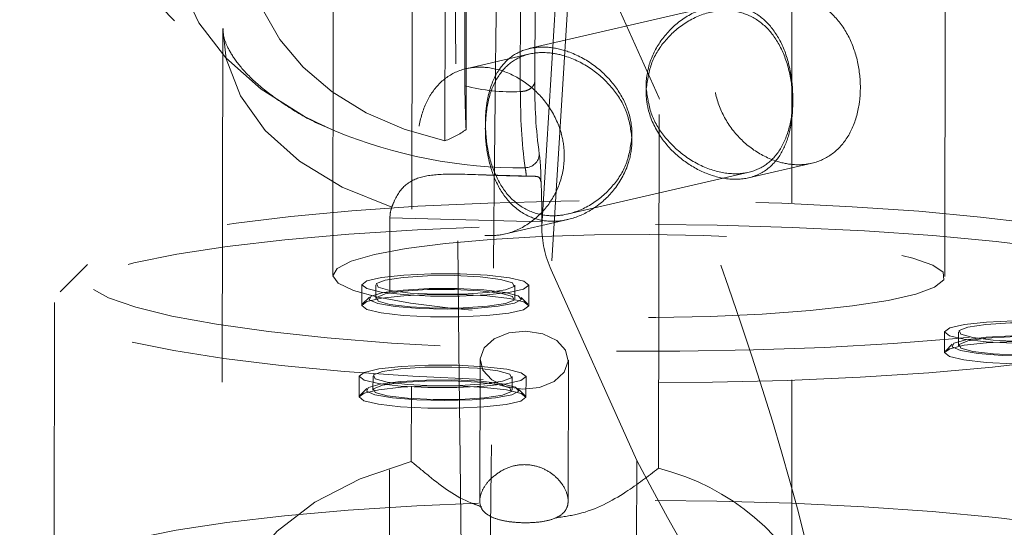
# Model space of a CAD drawing. Header units: millimetres. Extents: x 127 to 4201, y 49 to 2729.
# Tile 50 of 102: x 1111 to 1147, y 1950 to 1968. Entities that reach past the tile are written whole.
import ezdxf

# ---------------------------------------------------------------- set-up
doc = ezdxf.new("R2010")
doc.units = ezdxf.units.MM
doc.header["$LTSCALE"] = 10
doc.linetypes.add('HIDDEN', pattern=[1.905, 1.27, -0.635])

msp = doc.modelspace()

# ---------------------------------------------------------------- linework, layer by layer
at = {"color": 7, "linetype": 'HIDDEN', "lineweight": 0}
for p, q in [((1125.447, 1973.929), (1125.41, 1952.174)), ((1130.099, 1960.618), (1130.905, 1973.621)), ((1131.248, 1972.053), (1130.442, 1959.049)), ((1131.248, 1972.053), (1134.319, 1965.213)), ((1122.608, 1971.104), (1122.586, 1958.855)), ((1144.586, 1958.815), (1144.608, 1971.064)), ((1126.617, 1963.685), (1126.628, 1970.53)), ((1127.389, 1969.987), (1127.379, 1964.091)), ((1127.34, 1969.195), (1127.334, 1965.666)), ((1129.324, 1965.458), (1129.33, 1969.14)), ((1129.859, 1969.46), (1129.852, 1965.832)), ((1136.184, 1968.506), (1129.638, 1966.997)), ((1118.629, 1967.717), (1118.592, 1945.568)), ((1129.667, 1966.806), (1127.372, 1966.276)), ((1129.339, 1965.458), (1129.324, 1965.458)), ((1134.296, 1951.928), (1134.319, 1965.213)), ((1122.655, 1964.047), (1122.284, 1964.21)), ((1137.529, 1962.358), (1139.82, 1962.886)), ((1129.802, 1962.415), (1127.674, 1962.474)), ((1131.009, 1961.053), (1137.554, 1962.562)), ((1124.604, 1939.171), (1124.641, 1960.925)), ((1124.641, 1960.925), (1130.099, 1960.774)), ((1128.743, 1960.332), (1131.038, 1960.862)), ((1130.099, 1960.618), (1130.099, 1960.774)), ((1113.774, 1959.241), (1112.782, 1958.27)), ((1133.513, 1952.209), (1130.442, 1959.049)), ((1123.631, 1958.517), (1123.63, 1957.774)), ((1124.131, 1958.516), (1124.13, 1958.02)), ((1129.13, 1958.011), (1129.131, 1958.507)), ((1129.63, 1957.763), (1129.631, 1958.506)), ((1112.584, 1957.882), (1112.566, 1947.974)), ((1123.906, 1958.072), (1123.658, 1957.829)), ((1129.602, 1957.818), (1129.355, 1958.062)), ((1144.582, 1956.826), (1144.58, 1956.083)), ((1145.082, 1956.825), (1145.081, 1956.33)), ((1144.857, 1956.381), (1144.609, 1956.138)), ((1127.88, 1955.817), (1127.872, 1950.757)), ((1131.047, 1950.759), (1131.055, 1955.811)), ((1123.533, 1955.233), (1123.531, 1954.49)), ((1124.033, 1955.232), (1124.032, 1954.737)), ((1129.032, 1954.728), (1129.033, 1955.223)), ((1129.531, 1954.479), (1129.533, 1955.222)), ((1123.808, 1954.788), (1123.56, 1954.546)), ((1129.503, 1954.535), (1129.256, 1954.778)), ((1133.513, 1952.209), (1133.49, 1938.925))]:
    msp.add_line(p, q, dxfattribs=at)
at = {"color": 7, "linetype": 'HIDDEN', "lineweight": 0, "flags": 128}
for points in [[(1122.284, 1964.21), (1121.564, 1964.565), (1120.015, 1965.539), (1118.738, 1966.671), (1117.771, 1967.928), (1117.14, 1969.274), (1116.865, 1970.67), (1116.952, 1972.077), (1117.399, 1973.453), (1118.194, 1974.759), (1119.314, 1975.958), (1120.726, 1977.016), (1122.39, 1977.901), (1124.258, 1978.588), (1126.276, 1979.059), (1128.387, 1979.298), (1130.53, 1979.3)], [(1119.552, 1970.726), (1119.678, 1969.559), (1120.056, 1968.417), (1120.677, 1967.331), (1121.523, 1966.331), (1122.57, 1965.444), (1123.792, 1964.694), (1125.153, 1964.102), (1126.617, 1963.685)], [(1124.705, 1961.299), (1122.928, 1962.02), (1121.393, 1962.952), (1120.158, 1964.058), (1119.267, 1965.3), (1118.754, 1966.63), (1118.629, 1967.708)], [(1143.656, 1961.157), (1145.869, 1960.95), (1147.863, 1960.706), (1149.602, 1960.428), (1151.056, 1960.122), (1152.198, 1959.793), (1153.007, 1959.447), (1153.47, 1959.09), (1153.579, 1958.728), (1153.33, 1958.368), (1152.729, 1958.017), (1151.787, 1957.68), (1150.519, 1957.364), (1148.95, 1957.074), (1147.106, 1956.815), (1145.021, 1956.593), (1142.732, 1956.41), (1140.28, 1956.271), (1137.708, 1956.177), (1135.063, 1956.131), (1132.391, 1956.134), (1129.741, 1956.184), (1127.159, 1956.282), (1124.692, 1956.425), (1122.384, 1956.611), (1120.275, 1956.837), (1118.404, 1957.099), (1116.804, 1957.391), (1115.504, 1957.71), (1114.526, 1958.048), (1113.888, 1958.401), (1113.602, 1958.761), (1113.672, 1959.122), (1114.098, 1959.479), (1114.872, 1959.824), (1115.979, 1960.151), (1117.401, 1960.455), (1119.111, 1960.729), (1121.08, 1960.971), (1123.272, 1961.173), (1125.648, 1961.335), (1128.165, 1961.451), (1130.779, 1961.521), (1133.444, 1961.543), (1136.111, 1961.517), (1138.733, 1961.443), (1141.263, 1961.322), (1143.656, 1961.157)], [(1144.157, 1960.282), (1146.435, 1960.07), (1148.493, 1959.82), (1150.296, 1959.536), (1151.813, 1959.223), (1153.018, 1958.887), (1153.89, 1958.533), (1154.415, 1958.167), (1154.584, 1957.795), (1154.393, 1957.424), (1153.846, 1957.061), (1152.952, 1956.711), (1151.727, 1956.38), (1150.192, 1956.074), (1148.373, 1955.799), (1146.3, 1955.558), (1144.01, 1955.357), (1141.541, 1955.198), (1138.937, 1955.085), (1136.24, 1955.019), (1133.499, 1955.001), (1130.758, 1955.031), (1128.066, 1955.11), (1125.469, 1955.236), (1123.01, 1955.406), (1120.732, 1955.618), (1118.674, 1955.868), (1116.872, 1956.152), (1115.355, 1956.465), (1114.15, 1956.801), (1113.277, 1957.155), (1112.752, 1957.521), (1112.584, 1957.893), (1112.775, 1958.264), (1113.322, 1958.627), (1114.215, 1958.977), (1115.44, 1959.308), (1116.975, 1959.614), (1118.795, 1959.889), (1120.867, 1960.13), (1123.158, 1960.331), (1125.626, 1960.49), (1128.231, 1960.603), (1130.927, 1960.67), (1133.669, 1960.687), (1136.409, 1960.657), (1139.101, 1960.578), (1141.699, 1960.452), (1144.157, 1960.282)], [(1124.082, 1959.602), (1125.223, 1959.817), (1126.634, 1960.002), (1128.268, 1960.148), (1130.072, 1960.253), (1131.99, 1960.311), (1133.959, 1960.323), (1135.916, 1960.286), (1137.798, 1960.203), (1139.545, 1960.076), (1141.1, 1959.909), (1142.414, 1959.708), (1143.444, 1959.478), (1144.157, 1959.228), (1144.53, 1958.965), (1144.551, 1958.698), (1144.22, 1958.435), (1143.548, 1958.186), (1142.555, 1957.957), (1141.273, 1957.756), (1139.745, 1957.59), (1138.019, 1957.464), (1136.15, 1957.382), (1134.199, 1957.347), (1132.228, 1957.359), (1130.301, 1957.419), (1128.479, 1957.525), (1126.821, 1957.672), (1125.381, 1957.857), (1124.205, 1958.074), (1123.33, 1958.315), (1122.784, 1958.572), (1122.586, 1958.838), (1122.742, 1959.104), (1123.245, 1959.361), (1124.082, 1959.602)], [(1128.142, 1958.859), (1127.164, 1958.91), (1126.122, 1958.912), (1125.142, 1958.866), (1124.341, 1958.778), (1123.816, 1958.657), (1123.631, 1958.518), (1123.808, 1958.379), (1124.325, 1958.255), (1125.121, 1958.163), (1126.098, 1958.112), (1127.14, 1958.11), (1128.121, 1958.156), (1128.921, 1958.245), (1129.446, 1958.366), (1129.631, 1958.504), (1129.454, 1958.644), (1128.937, 1958.767), (1128.142, 1958.859)], [(1127.89, 1958.801), (1128.621, 1958.713), (1129.049, 1958.593), (1129.108, 1958.461), (1128.791, 1958.337), (1128.145, 1958.239), (1127.268, 1958.183), (1126.295, 1958.176), (1125.372, 1958.221), (1124.642, 1958.31), (1124.214, 1958.429), (1124.154, 1958.561), (1124.471, 1958.685), (1125.117, 1958.783), (1125.994, 1958.84), (1126.968, 1958.846), (1127.89, 1958.801)], [(1128.14, 1958.116), (1127.163, 1958.167), (1126.121, 1958.169), (1125.14, 1958.123), (1124.34, 1958.035), (1123.815, 1957.914), (1123.63, 1957.775), (1123.807, 1957.636), (1124.324, 1957.512), (1125.119, 1957.42), (1126.097, 1957.369), (1127.139, 1957.367), (1128.119, 1957.413), (1128.92, 1957.502), (1129.445, 1957.623), (1129.63, 1957.761), (1129.453, 1957.9), (1128.936, 1958.024), (1128.14, 1958.116)], [(1128.015, 1958.335), (1128.78, 1958.244), (1129.254, 1958.123), (1129.374, 1957.986), (1129.124, 1957.854), (1128.537, 1957.744), (1127.692, 1957.67), (1126.704, 1957.643), (1125.706, 1957.667), (1124.833, 1957.737), (1124.202, 1957.845), (1123.9, 1957.976), (1123.966, 1958.113), (1124.392, 1958.236), (1125.121, 1958.33), (1126.053, 1958.381), (1127.063, 1958.383), (1128.015, 1958.335)], [(1127.889, 1958.306), (1126.967, 1958.351), (1125.993, 1958.344), (1125.116, 1958.288), (1124.47, 1958.19), (1124.153, 1958.066), (1124.213, 1957.934), (1124.641, 1957.814), (1125.372, 1957.726), (1126.294, 1957.681), (1127.268, 1957.687), (1128.144, 1957.744), (1128.79, 1957.842), (1129.108, 1957.966), (1129.048, 1958.098), (1128.62, 1958.217), (1127.889, 1958.306)], [(1149.092, 1957.169), (1148.115, 1957.219), (1147.073, 1957.222), (1146.092, 1957.176), (1145.292, 1957.087), (1144.767, 1956.966), (1144.582, 1956.828), (1144.759, 1956.688), (1145.276, 1956.565), (1146.071, 1956.472), (1147.049, 1956.422), (1148.091, 1956.419), (1149.071, 1956.465), (1149.872, 1956.554), (1150.397, 1956.675), (1150.582, 1956.814), (1150.405, 1956.953), (1149.888, 1957.076), (1149.092, 1957.169)], [(1148.841, 1957.111), (1149.571, 1957.022), (1149.999, 1956.903), (1150.059, 1956.771), (1149.742, 1956.646), (1149.096, 1956.549), (1148.219, 1956.492), (1147.245, 1956.486), (1146.323, 1956.53), (1145.592, 1956.619), (1145.164, 1956.739), (1145.105, 1956.871), (1145.422, 1956.995), (1146.068, 1957.093), (1146.945, 1957.149), (1147.918, 1957.155), (1148.841, 1957.111)], [(1127.881, 1955.858), (1128.027, 1956.253), (1128.392, 1956.582), (1128.92, 1956.793), (1129.532, 1956.856), (1130.134, 1956.76), (1130.635, 1956.52), (1130.958, 1956.172), (1131.054, 1955.77), (1130.908, 1955.375), (1130.544, 1955.046), (1130.015, 1954.834), (1129.403, 1954.772), (1128.801, 1954.868), (1128.3, 1955.108), (1127.977, 1955.456), (1127.881, 1955.858)], [(1149.091, 1956.426), (1148.113, 1956.476), (1147.072, 1956.479), (1146.091, 1956.433), (1145.29, 1956.344), (1144.766, 1956.223), (1144.58, 1956.085), (1144.757, 1955.945), (1145.275, 1955.822), (1146.07, 1955.729), (1147.048, 1955.679), (1148.089, 1955.676), (1149.07, 1955.722), (1149.871, 1955.811), (1150.395, 1955.932), (1150.58, 1956.071), (1150.404, 1956.21), (1149.886, 1956.333), (1149.091, 1956.426)], [(1148.966, 1956.645), (1149.73, 1956.554), (1150.205, 1956.432), (1150.325, 1956.296), (1150.074, 1956.164), (1149.487, 1956.053), (1148.643, 1955.98), (1147.654, 1955.953), (1146.656, 1955.976), (1145.783, 1956.047), (1145.153, 1956.155), (1144.85, 1956.286), (1144.917, 1956.422), (1145.343, 1956.546), (1146.071, 1956.639), (1147.003, 1956.69), (1148.014, 1956.692), (1148.966, 1956.645)], [(1148.84, 1956.615), (1147.917, 1956.66), (1146.944, 1956.654), (1146.067, 1956.597), (1145.421, 1956.5), (1145.104, 1956.375), (1145.163, 1956.243), (1145.591, 1956.124), (1146.322, 1956.035), (1147.245, 1955.99), (1148.218, 1955.997), (1149.095, 1956.053), (1149.741, 1956.151), (1150.058, 1956.275), (1149.998, 1956.407), (1149.57, 1956.527), (1148.84, 1956.615)], [(1128.043, 1955.576), (1127.066, 1955.627), (1126.024, 1955.629), (1125.043, 1955.583), (1124.243, 1955.494), (1123.718, 1955.373), (1123.533, 1955.235), (1123.71, 1955.096), (1124.227, 1954.972), (1125.022, 1954.88), (1126, 1954.829), (1127.042, 1954.827), (1128.022, 1954.873), (1128.823, 1954.961), (1129.348, 1955.082), (1129.533, 1955.221), (1129.356, 1955.36), (1128.839, 1955.484), (1128.043, 1955.576)], [(1127.792, 1955.518), (1128.522, 1955.429), (1128.95, 1955.31), (1129.01, 1955.178), (1128.693, 1955.054), (1128.047, 1954.956), (1127.17, 1954.899), (1126.196, 1954.893), (1125.274, 1954.938), (1124.543, 1955.026), (1124.115, 1955.146), (1124.056, 1955.278), (1124.373, 1955.402), (1125.019, 1955.5), (1125.896, 1955.556), (1126.869, 1955.563), (1127.792, 1955.518)], [(1127.917, 1955.052), (1128.681, 1954.961), (1129.156, 1954.839), (1129.276, 1954.703), (1129.026, 1954.571), (1128.438, 1954.461), (1127.594, 1954.387), (1126.605, 1954.36), (1125.607, 1954.383), (1124.734, 1954.454), (1124.104, 1954.562), (1123.801, 1954.693), (1123.868, 1954.83), (1124.294, 1954.953), (1125.022, 1955.046), (1125.955, 1955.098), (1126.965, 1955.099), (1127.917, 1955.052)], [(1127.791, 1955.023), (1126.868, 1955.067), (1125.895, 1955.061), (1125.018, 1955.005), (1124.372, 1954.907), (1124.055, 1954.782), (1124.115, 1954.651), (1124.542, 1954.531), (1125.273, 1954.442), (1126.196, 1954.398), (1127.169, 1954.404), (1128.046, 1954.46), (1128.692, 1954.558), (1129.009, 1954.683), (1128.949, 1954.814), (1128.521, 1954.934), (1127.791, 1955.023)], [(1128.042, 1954.833), (1127.064, 1954.884), (1126.023, 1954.886), (1125.042, 1954.84), (1124.241, 1954.751), (1123.717, 1954.63), (1123.532, 1954.492), (1123.708, 1954.352), (1124.226, 1954.229), (1125.021, 1954.137), (1125.999, 1954.086), (1127.04, 1954.084), (1128.021, 1954.13), (1128.822, 1954.218), (1129.346, 1954.339), (1129.531, 1954.478), (1129.355, 1954.617), (1128.837, 1954.741), (1128.042, 1954.833)], [(1125.41, 1952.174), (1123.566, 1951.55), (1121.937, 1950.706), (1120.582, 1949.674), (1119.552, 1948.491), (1118.883, 1947.201), (1118.601, 1945.85), (1118.715, 1944.488), (1119.222, 1943.165), (1120.102, 1941.929), (1121.324, 1940.826), (1122.843, 1939.895), (1124.604, 1939.171)], [(1144.139, 1950.374), (1146.417, 1950.162), (1148.475, 1949.912), (1150.278, 1949.628), (1151.795, 1949.316), (1153, 1948.979), (1153.872, 1948.625), (1154.397, 1948.259), (1154.566, 1947.887), (1154.375, 1947.517), (1153.828, 1947.153), (1152.934, 1946.803), (1151.71, 1946.472), (1150.174, 1946.166), (1148.355, 1945.891), (1146.282, 1945.651), (1143.992, 1945.449), (1141.523, 1945.29), (1138.919, 1945.177), (1136.222, 1945.111), (1133.481, 1945.093), (1130.74, 1945.123), (1128.048, 1945.202), (1125.451, 1945.328), (1122.992, 1945.498), (1120.714, 1945.71), (1118.656, 1945.96), (1116.854, 1946.244), (1115.337, 1946.557), (1114.132, 1946.893), (1113.259, 1947.247), (1112.735, 1947.614), (1112.566, 1947.985), (1112.757, 1948.356), (1113.304, 1948.719), (1114.197, 1949.069), (1115.422, 1949.4), (1116.957, 1949.706), (1118.777, 1949.981), (1120.85, 1950.222), (1123.14, 1950.423), (1125.608, 1950.582), (1128.213, 1950.695), (1130.909, 1950.762), (1133.651, 1950.78), (1136.391, 1950.749), (1139.083, 1950.67), (1141.681, 1950.544), (1144.139, 1950.374)]]:
    msp.add_lwpolyline(points, dxfattribs=at)
at = {"color": 7, "linetype": 'HIDDEN', "lineweight": 0}
for centre, radius, start, end in [((1129.509, 1980.23), 17.575, 120.6096, 247.0453), ((1128.995, 1971.92), 6.471, 255.1278, 272.9165), ((1187.182, 1966.588), 59.856, 180.88293, 182.3918), ((1146.671, 1965.531), 16.821, 178.972, 187.9216), ((1146.966, 1965.135), 17.629, 178.9511, 187.8738), ((1129.354, 1980.286), 17.567, 247.5836, 270.4853), ((1125.437, 1966.823), 3.352, 290.6016, 305.4016), ((1129.502, 1963.229), 0.508, 270.0456, 358.1536), ((1106.297, 1961.049), 23.804, 359.3389, 2.7939), ((1133.905, 1960.628), 3.806, 180.1618, 204.5141), ((1132.232, 1943.643), 8.539, 23.4338, 76.0068)]:
    msp.add_arc(centre, radius, start, end, dxfattribs=at)
for start_param, end_param in [(3.632599, 4.528964), (2.231262, 3.127627)]:
    msp.add_ellipse((1129.489, 1968.571), major_axis=(-10.399, 25.078), ratio=0.118944, start_param=start_param, end_param=end_param, dxfattribs=at)
at = {"color": 7, "linetype": 'Continuous', "lineweight": 15}
msp.add_open_spline([(632.092, 1459.29), (679.368, 1519.335), (765.96, 1623.093), (935.529, 1795.25), (1083.22, 1942.165), (1064.707, 2087.295), (1098.1, 2172.234), (1117.922, 2218.816)], degree=3, knots=[0.1551728, 0.1551728, 0.1551728, 0.1551728, 0.4502186, 0.6268436, 0.7360795, 0.8474641, 0.9857195, 0.9857195, 0.9857195, 0.9857195], dxfattribs=at)
at = {"color": 7, "linetype": 'HIDDEN', "lineweight": 0}
for points, knots in [([(841.199, 2218.816), (842.082, 2213.831), (843.848, 2203.861), (846.072, 2188.827), (847.74, 2173.688), (848.642, 2158.407), (848.591, 2144.073), (847.667, 2130.701), (846.014, 2118.284), (843.463, 2105.709), (839.916, 2092.963), (835.289, 2080.03), (829.47, 2066.939), (822.594, 2053.716), (815.028, 2040.345), (807.095, 2026.854), (799.704, 2014.244), (793.107, 2002.537), (787.419, 1991.785), (782.255, 1981.027), (777.781, 1970.275), (774.212, 1959.676), (771.671, 1949.246), (770.29, 1938.998), (770.089, 1928.833), (770.92, 1918.761), (772.663, 1908.845), (775.183, 1899.082), (778.357, 1889.47), (782.091, 1879.952), (787.394, 1868.025), (794.51, 1853.896), (803.319, 1837.728), (812.034, 1821.887), (820.635, 1805.364), (829.124, 1788.281), (837.582, 1770.675), (845.72, 1753.531), (853.746, 1736.825), (861.866, 1720.535), (869.866, 1705.441), (877.846, 1691.495), (885.835, 1678.644), (894.438, 1666.031), (903.786, 1653.656), (913.879, 1641.512), (924.686, 1629.59), (936.566, 1617.487), (949.575, 1605.22), (963.75, 1592.811), (978.652, 1580.63), (994.248, 1568.666), (1011.147, 1556.439), (1029.39, 1543.978), (1048.997, 1531.309), (1069.283, 1518.85), (1090.203, 1506.588), (1111.706, 1494.505), (1133.747, 1482.593), (1156.271, 1470.812), (1171.491, 1463.15), (1179.157, 1459.29)], [0, 0, 0, 0, 0.015456, 0.030917, 0.046401, 0.061946, 0.077617, 0.09008, 0.102737, 0.115664, 0.128947, 0.142685, 0.156983, 0.171859, 0.187197, 0.202845, 0.218636, 0.23104, 0.243364, 0.255553, 0.267569, 0.279405, 0.290646, 0.301805, 0.312981, 0.324264, 0.33571, 0.347137, 0.358755, 0.370548, 0.382491, 0.404062, 0.42571, 0.447119, 0.468044, 0.492299, 0.515868, 0.538769, 0.561021, 0.582648, 0.603685, 0.620994, 0.637975, 0.654696, 0.671248, 0.687711, 0.704153, 0.720634, 0.738872, 0.757284, 0.775918, 0.794818, 0.814012, 0.835811, 0.858026, 0.880667, 0.903733, 0.927217, 0.951104, 0.975374, 1, 1, 1, 1]), ([(1139.092, 2202.76), (1139.092, 2193.305), (1139.092, 2183.797), (1139.092, 2164.577), (1139.092, 2154.864), (1139.092, 2135.128), (1139.092, 2125.106), (1139.092, 2109.754), (1139.092, 2104.583), (1139.092, 2098.044), (1139.092, 2096.731), (1139.092, 2094.111), (1139.092, 2092.802), (1139.092, 2088.884), (1139.092, 2086.281), (1139.092, 2081.09), (1139.092, 2078.504), (1139.092, 2073.347), (1139.092, 2070.777), (1139.092, 2063.091), (1139.092, 2057.998), (1139.092, 2047.861), (1139.092, 2042.818), (1139.092, 2032.769), (1139.092, 2027.765), (1139.092, 2012.796), (1139.092, 2002.878), (1139.092, 1988.048), (1139.092, 1983.112), (1139.092, 1973.263), (1139.092, 1968.349), (1139.092, 1958.527), (1139.092, 1953.619), (1139.092, 1943.798), (1139.092, 1938.883), (1139.092, 1924.126), (1139.092, 1914.271), (1139.092, 1894.562), (1139.092, 1884.707), (1139.092, 1865.056), (1139.092, 1855.259), (1139.092, 1835.793), (1139.092, 1826.124), (1139.092, 1806.994), (1139.092, 1797.532), (1139.092, 1769.547), (1139.092, 1751.424), (1139.092, 1734.05)], [0, 0, 0, 0, 0.0625, 0.0625, 0.125, 0.125, 0.1875, 0.1875, 0.21875, 0.21875, 0.226562, 0.226562, 0.234375, 0.234375, 0.25, 0.25, 0.265625, 0.265625, 0.28125, 0.28125, 0.3125, 0.3125, 0.34375, 0.34375, 0.375, 0.375, 0.4375, 0.4375, 0.46875, 0.46875, 0.5, 0.5, 0.53125, 0.53125, 0.5625, 0.5625, 0.625, 0.625, 0.6875, 0.6875, 0.75, 0.75, 0.8125, 0.8125, 0.875, 0.875, 1, 1, 1, 1]), ([(1128.502, 1971.814), (1128.373, 1960.043), (1128.243, 1948.273), (1128.112, 1936.503), (1128.011, 1927.436), (1127.909, 1918.37), (1127.808, 1909.304)], [0, 0, 0, 0, 0.0373569, 0.0373569, 0.0373569, 0.06613139, 0.06613139, 0.06613139, 0.06613139]), ([(1139.14, 1968.88), (1138.845, 1968.871), (1138.256, 1968.851), (1137.414, 1968.399), (1136.732, 1967.686), (1136.355, 1966.841), (1136.242, 1965.93), (1136.394, 1965.02), (1136.875, 1964.112), (1137.603, 1963.383), (1138.402, 1962.962), (1139.215, 1962.792), (1139.984, 1962.874), (1140.698, 1963.277), (1141.227, 1963.96), (1141.501, 1964.781), (1141.581, 1965.684), (1141.474, 1966.604), (1141.122, 1967.543), (1140.545, 1968.303), (1139.849, 1968.763), (1139.346, 1968.846), (1139.14, 1968.88)], [0, 0, 0, 0, 0.052298, 0.104552, 0.15798, 0.212392, 0.25, 0.302255, 0.35446, 0.407944, 0.462341, 0.5, 0.552298, 0.604552, 0.65798, 0.712392, 0.75, 0.802255, 0.85446, 0.907944, 0.962341, 1, 1, 1, 1]), ([(1133.853, 1965.559), (1133.852, 1965.593), (1133.844, 1965.942), (1133.972, 1966.613), (1134.462, 1967.464), (1135.209, 1968.149), (1136.126, 1968.555), (1137.04, 1968.594), (1137.815, 1968.302), (1138.43, 1967.737), (1138.875, 1966.916), (1139.087, 1966.024), (1139.125, 1965.411), (1139.121, 1965.167), (1139.12, 1965.134)], [0, 0, 0, 0, 0.010119, 0.107186, 0.203973, 0.307754, 0.417412, 0.519992, 0.614743, 0.710966, 0.815472, 0.925151, 0.989881, 1, 1, 1, 1]), ([(1133.853, 1965.559), (1133.9, 1965.879), (1133.995, 1966.517), (1134.542, 1967.358), (1135.312, 1968.017), (1136.24, 1968.382), (1137.142, 1968.377), (1137.897, 1968.05), (1138.493, 1967.453), (1138.914, 1966.604), (1139.093, 1965.769), (1139.115, 1965.272), (1139.12, 1965.134)], [0, 0, 0, 0, 0.102124, 0.203933, 0.313385, 0.427401, 0.533011, 0.631383, 0.732459, 0.84247, 0.956505, 1, 1, 1, 1]), ([(1122.316, 1964.202), (1122.286, 1964.214), (1121.782, 1964.413), (1120.997, 1964.885), (1120.026, 1965.564), (1119.345, 1966.231), (1118.912, 1966.815), (1118.698, 1967.278), (1118.629, 1967.537), (1118.639, 1967.671), (1118.642, 1967.717)], [0, 0, 0, 0, 0.009367, 0.155019, 0.299341, 0.443712, 0.590076, 0.743114, 0.912249, 1, 1, 1, 1]), ([(1133.339, 1963.801), (1133.34, 1963.834), (1133.35, 1964.184), (1133.225, 1964.856), (1132.737, 1965.72), (1131.993, 1966.444), (1131.134, 1966.903), (1130.276, 1967.091), (1129.516, 1967.017), (1128.863, 1966.655), (1128.382, 1966.027), (1128.124, 1965.211), (1128.068, 1964.561), (1128.071, 1964.26), (1128.072, 1964.227)], [0, 0, 0, 0, 0.010118, 0.107176, 0.203954, 0.307727, 0.417375, 0.499998, 0.597725, 0.695246, 0.798177, 0.907817, 0.989882, 1, 1, 1, 1]), ([(1133.339, 1963.801), (1133.293, 1964.122), (1133.201, 1964.761), (1132.657, 1965.617), (1131.89, 1966.319), (1131.054, 1966.728), (1130.24, 1966.89), (1129.516, 1966.819), (1128.862, 1966.457), (1128.384, 1965.828), (1128.124, 1965.042), (1128.087, 1964.458), (1128.072, 1964.227)], [0, 0, 0, 0, 0.102102, 0.20389, 0.313319, 0.427311, 0.499988, 0.601818, 0.703434, 0.810687, 0.924929, 1, 1, 1, 1]), ([(1128.052, 1960.282), (1127.766, 1960.339), (1127.196, 1960.452), (1126.486, 1961.029), (1125.958, 1961.84), (1125.688, 1962.738), (1125.611, 1963.664), (1125.721, 1964.553), (1126.077, 1965.393), (1126.656, 1966.017), (1127.355, 1966.317), (1128.138, 1966.358), (1128.949, 1966.149), (1129.786, 1965.62), (1130.466, 1964.839), (1130.84, 1963.967), (1130.95, 1963.048), (1130.794, 1962.149), (1130.31, 1961.277), (1129.58, 1960.623), (1128.778, 1960.284), (1128.263, 1960.283), (1128.052, 1960.282)], [0, 0, 0, 0, 0.052298, 0.104552, 0.15798, 0.212392, 0.25, 0.302255, 0.35446, 0.407944, 0.462341, 0.5, 0.552298, 0.604552, 0.65798, 0.712392, 0.75, 0.802255, 0.85446, 0.907944, 0.962341, 1, 1, 1, 1]), ([(1129.852, 1965.832), (1129.852, 1965.83), (1129.851, 1965.804), (1129.837, 1965.735), (1129.779, 1965.632), (1129.662, 1965.535), (1129.51, 1965.47), (1129.396, 1965.462), (1129.339, 1965.458)], [0, 0, 0, 0, 0.010842, 0.131311, 0.35055, 0.567688, 0.783833, 1, 1, 1, 1]), ([(1139.12, 1965.134), (1139.121, 1965.101), (1139.125, 1964.751), (1139.058, 1964.094), (1138.782, 1963.292), (1138.296, 1962.667), (1137.584, 1962.309), (1136.721, 1962.281), (1135.844, 1962.549), (1135.018, 1963.066), (1134.309, 1963.827), (1133.919, 1964.678), (1133.845, 1965.282), (1133.852, 1965.526), (1133.853, 1965.559)], [0, 0, 0, 0, 0.010119, 0.107186, 0.203972, 0.307754, 0.417412, 0.519992, 0.614743, 0.710966, 0.815472, 0.925151, 0.989881, 1, 1, 1, 1]), ([(1133.853, 1965.559), (1133.899, 1965.239), (1133.991, 1964.6), (1134.536, 1963.744), (1135.303, 1963.042), (1136.23, 1962.587), (1137.131, 1962.456), (1137.887, 1962.624), (1138.485, 1963.056), (1138.909, 1963.755), (1139.091, 1964.512), (1139.114, 1965), (1139.12, 1965.134)], [0, 0, 0, 0, 0.102124, 0.203933, 0.313384, 0.4274, 0.533011, 0.631382, 0.732459, 0.84247, 0.956505, 1, 1, 1, 1]), ([(1128.072, 1964.227), (1128.071, 1964.194), (1128.066, 1963.845), (1128.13, 1963.159), (1128.404, 1962.246), (1128.887, 1961.462), (1129.554, 1960.958), (1130.35, 1960.755), (1131.181, 1960.847), (1132.033, 1961.254), (1132.776, 1961.943), (1133.241, 1962.806), (1133.347, 1963.468), (1133.34, 1963.768), (1133.339, 1963.801)], [0, 0, 0, 0, 0.010118, 0.107176, 0.203954, 0.307727, 0.417375, 0.499997, 0.597725, 0.695246, 0.798178, 0.907816, 0.989882, 1, 1, 1, 1]), ([(1133.339, 1963.801), (1133.292, 1963.482), (1133.198, 1962.844), (1132.65, 1962.003), (1131.881, 1961.344), (1131.044, 1961.016), (1130.23, 1960.971), (1129.505, 1961.18), (1128.853, 1961.709), (1128.378, 1962.496), (1128.121, 1963.388), (1128.086, 1963.988), (1128.072, 1964.227)], [0, 0, 0, 0, 0.102102, 0.20389, 0.313319, 0.427311, 0.499987, 0.601818, 0.703434, 0.810687, 0.924929, 1, 1, 1, 1]), ([(1130.01, 1963.212), (1130.029, 1963.079), (1130.056, 1962.894), (1130.069, 1962.359), (1130.073, 1962.209)], [0, 0, 0, 0, 0.718526, 1, 1, 1, 1]), ([(1129.542, 1962.416), (1129.164, 1962.426), (1128.241, 1962.449), (1126.948, 1962.509), (1125.871, 1962.459), (1125.2, 1962.176), (1124.875, 1961.728), (1124.739, 1961.384), (1124.705, 1961.299)], [0, 0, 0, 0, 0.165662, 0.403393, 0.581866, 0.760467, 0.94106, 1, 1, 1, 1]), ([(1129.542, 1962.416), (1129.534, 1962.511), (1129.522, 1962.651), (1129.507, 1962.703), (1129.502, 1962.72)], [0, 0, 0, 0, 0.679046, 1, 1, 1, 1]), ([(1130.073, 1962.209), (1130.055, 1962.289), (1130.034, 1962.387), (1129.877, 1962.413), (1129.784, 1962.416), (1129.675, 1962.415), (1129.602, 1962.415), (1129.555, 1962.416), (1129.542, 1962.416)], [0, 0, 0, 0, 0.57891, 0.711597, 0.861731, 0.919842, 0.978618, 1, 1, 1, 1]), ([(1124.705, 1961.299), (1124.684, 1961.23), (1124.648, 1961.112), (1124.643, 1960.98), (1124.641, 1960.925)], [0, 0, 0, 0, 0.586238, 1, 1, 1, 1]), ([(1127.934, 1950.55), (1127.814, 1950.59), (1127.087, 1950.832), (1126.278, 1951.451), (1125.622, 1951.998), (1125.41, 1952.174)], [0, 0, 0, 0, 0.117448, 0.715725, 1, 1, 1, 1]), ([(1128.282, 1951.565), (1128.414, 1951.674), (1128.68, 1951.892), (1129.202, 1952.064), (1129.731, 1952.066), (1130.216, 1951.91), (1130.533, 1951.691), (1130.736, 1951.484), (1130.914, 1951.251), (1131.058, 1950.917), (1131.049, 1950.563), (1130.881, 1950.298), (1130.574, 1950.114), (1130.134, 1950.003), (1129.607, 1949.963), (1129.079, 1949.984), (1128.609, 1950.059), (1128.217, 1950.196), (1127.944, 1950.413), (1127.869, 1950.642), (1127.874, 1950.888), (1127.949, 1951.149), (1128.132, 1951.414), (1128.261, 1951.544), (1128.282, 1951.565)], [0, 0, 0, 0, 0.054341, 0.108777, 0.160485, 0.209616, 0.260245, 0.279176, 0.304597, 0.359985, 0.411731, 0.460171, 0.510696, 0.565353, 0.62012, 0.671032, 0.720144, 0.771501, 0.82638, 0.880873, 0.889538, 0.939945, 0.990241, 1, 1, 1, 1]), ([(1134.296, 1951.928), (1133.916, 1951.638), (1133.072, 1950.995), (1131.815, 1950.32), (1130.871, 1950.187), (1130.589, 1950.147)], [0, 0, 0, 0, 0.364913, 0.809697, 1, 1, 1, 1])]:
    msp.add_open_spline(points, degree=3, knots=knots, dxfattribs=at)
msp.add_open_spline([(1127.641, 1909.303), (1127.407, 1930.142), (1127.175, 1950.969), (1126.958, 1971.785)], degree=3, dxfattribs=at)

doc.saveas('drawing.dxf')
